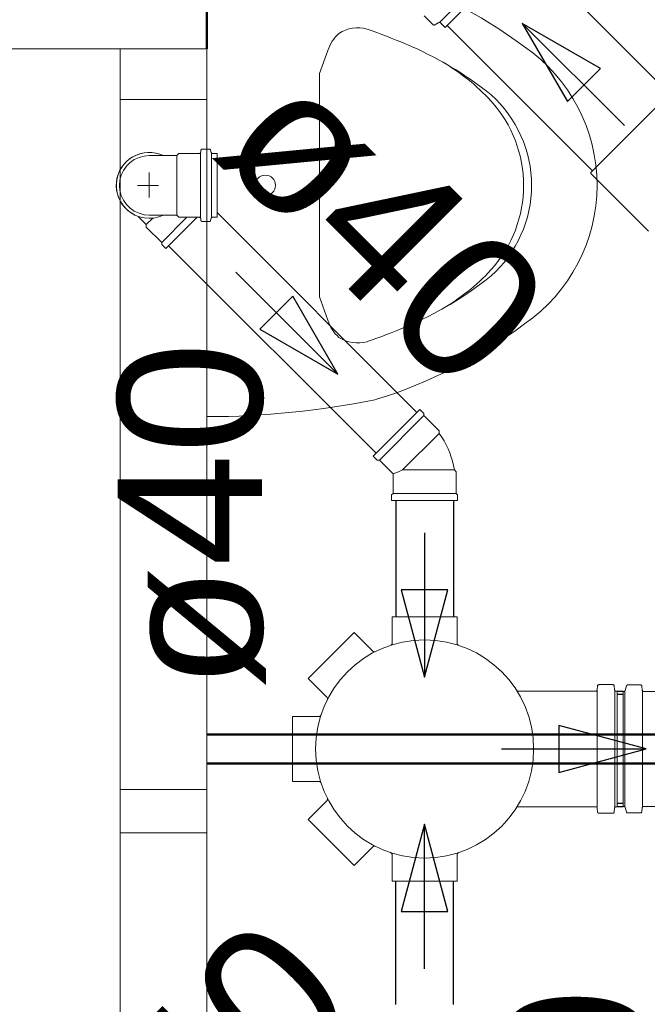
# Model space of a CAD drawing. Header units: millimetres. Extents: x 567 to 934, y -1 to 364.
# Tile 127 of 256: x 617.66 to 618.529, y 108.902 to 110.264. Entities that reach past the tile are written whole.
import ezdxf

# ---------------------------------------------------------------- set-up
doc = ezdxf.new("R2010")
doc.units = ezdxf.units.MM
doc.header["$MEASUREMENT"] = 0
doc.linetypes.add('NULL', pattern=[0])
for name, color, linetype, lineweight in [('A-GLAZ', 7, 'Continuous', 13), ('A-GLAZ-SILL', 7, 'Continuous', 13), ('A-WALL', 7, 'Continuous', 25), ('CV-Condutos', 14, 'Continuous', 25), ('CV-Sentido conduto', 14, 'Continuous', 30), ('CV-Textos conduto', 7, 'Continuous', 9), ('Peças hidrossanitárias', 7, 'Continuous', 13), ('Simbolos', 14, 'Continuous', 20), ('Simbolos_int', 14, 'Continuous', 15), ('TQ-Condutos', 14, 'Continuous', 25), ('TQ-Sentido conduto', 14, 'Continuous', 30), ('TQ-Textos conduto', 7, 'Continuous', 9)]:
    doc.layers.add(name, color=color, linetype=linetype, lineweight=lineweight)
doc.layers.add('ARQ FINA', color=8, linetype='Continuous')
doc.styles.add('Arial', font='arial.ttf')

msp = doc.modelspace()

# ---------------------------------------------------------------- linework, layer by layer
at = {"layer": 'A-GLAZ', "color": 8}
for p, q in [((617.7991, 110.2242), (617.6391, 110.2242)), ((617.7991, 110.2242), (617.9191, 110.2242)), ((617.7991, 106.0842), (617.7991, 110.2242)), ((617.9191, 110.2242), (617.9191, 110.1542)), ((617.9191, 110.1542), (617.7991, 110.1542)), ((617.9191, 109.1992), (617.7991, 109.1992)), ((617.9191, 109.1392), (617.9191, 109.1992)), ((617.7991, 109.1392), (617.9191, 109.1392))]:
    msp.add_line(p, q, dxfattribs=at)
at = {"layer": 'A-GLAZ-SILL', "color": 8}
for p, q in [((617.9191, 110.1542), (617.9191, 109.1992)), ((617.9191, 109.1392), (617.9191, 108.1842))]:
    msp.add_line(p, q, dxfattribs=at)
at = {"layer": 'A-WALL', "color": 8, "lineweight": 50}
for p, q in [((617.9191, 110.2242), (617.9191, 110.7852)), ((618.7791, 109.2752), (617.9191, 109.2752)), ((617.9191, 109.2352), (618.7791, 109.2352))]:
    msp.add_line(p, q, dxfattribs=at)
at = {"layer": 'ARQ FINA', "lineweight": 5}
msp.add_circle((617.9999, 110.0352), 0.0141, dxfattribs=at)
at = {"layer": 'CV-Condutos'}
for p, q in [((618.5597, 110.1621), (618.3584, 110.3633)), ((618.4529, 110.0553), (618.2517, 110.2566))]:
    msp.add_line(p, q, dxfattribs=at)
at = {"layer": 'CV-Sentido conduto'}
for p, q in [((618.3557, 110.2593), (618.4182, 110.1511)), ((618.4639, 110.1968), (618.3557, 110.2593)), ((618.4182, 110.1511), (618.4639, 110.1968))]:
    msp.add_line(p, q, dxfattribs=at)
msp.add_lwpolyline([(618.4971, 110.1179), (618.3557, 110.2593)], dxfattribs=at)
at = {"layer": 'Peças hidrossanitárias', "color": 8}
for p, q in [((618.0863, 110.2219), (618.0749, 110.1899)), ((618.0749, 110.1899), (618.0748, 109.8808)), ((618.0863, 109.8484), (618.0748, 109.8808))]:
    msp.add_line(p, q, dxfattribs=at)
msp.add_circle((617.9999, 110.0352), 0.0141, dxfattribs=at)
for centre, radius, start, end in [((617.9514, 109.6806), 0.6814, 53.2841, 72.7159), ((618.1278, 110.2051), 0.0482, 74.215, 122.8288), ((617.8356, 109.3792), 0.9241, 67.1755, 70.7093), ((618.1401, 110.2038), 0.0567, 132.5851, 161.4149), ((618, 109.7697), 0.5004, 51.3554, 67.1755), ((618.2258, 110.0352), 0.2334, 304.7713, 55.2287), ((618.1025, 109.9602), 0.2842, 42.5024, 59.9006), ((618.1843, 110.0352), 0.1732, 317.4976, 42.5024), ((618.2, 110.0352), 0.1685, 311.8999, 48.1001), ((618, 110.3006), 0.5004, 292.8245, 308.6446), ((618.1032, 110.1095), 0.2833, 299.8172, 317.4976), ((618.1401, 109.8665), 0.0567, 198.5851, 227.4149), ((617.8356, 110.6911), 0.9241, 289.2907, 292.8245), ((617.9514, 110.3897), 0.6814, 287.2841, 306.7159), ((618.1278, 109.8652), 0.0482, 237.1712, 285.785), ((617.9189, 110.8827), 1.1676, 270.0101, 281.6113)]:
    msp.add_arc(centre, radius, start, end, dxfattribs=at)
at = {"layer": 'Simbolos'}
for p, q in [((618.2488, 110.2537), (618.3613, 110.3662)), ((618.2321, 110.2576), (618.2197, 110.27)), ((618.2399, 110.2604), (618.2345, 110.2573)), ((618.2488, 110.2537), (618.2423, 110.2601)), ((618.5618, 110.1642), (618.4508, 110.0532)), ((617.9107, 110.0834), (617.9105, 110.0811)), ((617.9222, 110.0853), (617.9127, 110.0853)), ((617.9242, 110.0838), (617.925, 110.0807)), ((617.8391, 110.0764), (617.8586, 110.0764)), ((617.8586, 110.0764), (617.8772, 110.0764)), ((617.8801, 110.0793), (617.8772, 110.0764)), ((617.9085, 110.0793), (617.8801, 110.0793)), ((617.9331, 110.0793), (617.9269, 110.0793)), ((617.9331, 109.9911), (617.9331, 110.0793)), ((618.4508, 110.0518), (618.4508, 110.0532)), ((618.5306, 109.972), (618.4508, 110.0518)), ((617.8238, 109.9922), (617.8351, 109.9809)), ((617.8391, 109.9939), (617.8586, 109.994)), ((617.8586, 109.994), (617.8772, 109.994)), ((617.862, 109.9478), (617.9053, 109.9911)), ((617.8801, 109.9911), (617.8772, 109.994)), ((617.9085, 109.9911), (617.8801, 109.9911)), ((617.9107, 109.9869), (617.9105, 109.9892)), ((617.9242, 109.9865), (617.925, 109.9896)), ((617.9331, 109.9911), (617.9269, 109.9911)), ((617.8351, 109.9775), (617.8351, 109.9809)), ((617.8564, 109.9562), (617.8351, 109.9775)), ((617.9222, 109.9851), (617.9127, 109.9851)), ((617.8564, 109.9534), (617.8564, 109.9562)), ((617.862, 109.9478), (617.8564, 109.9534)), ((618.1493, 109.6605), (618.2138, 109.725)), ((618.2138, 109.725), (618.2194, 109.7193)), ((618.2194, 109.7193), (618.2194, 109.7165)), ((618.2194, 109.7165), (618.2406, 109.6953)), ((618.2406, 109.6953), (618.2406, 109.6919)), ((618.1493, 109.6605), (618.1549, 109.6548)), ((618.1549, 109.6548), (618.1578, 109.6548)), ((618.1578, 109.6548), (618.1768, 109.6358)), ((618.1768, 109.6089), (618.1768, 109.6358)), ((618.264, 109.6388), (618.2616, 109.6413)), ((618.264, 109.6089), (618.264, 109.6388)), ((618.1748, 109.6069), (618.1768, 109.6089)), ((618.1748, 109.5989), (618.1748, 109.6069)), ((618.266, 109.6069), (618.264, 109.6089)), ((618.266, 109.5989), (618.266, 109.6069)), ((618.1748, 109.5989), (618.266, 109.5989)), ((618.1754, 109.4382), (618.2654, 109.4382)), ((618.1754, 109.4015), (618.1754, 109.4382)), ((618.2654, 109.4015), (618.2654, 109.4382)), ((618.0592, 109.3527), (618.1228, 109.4164)), ((618.0592, 109.3527), (618.1228, 109.4164)), ((618.1488, 109.3904), (618.1228, 109.4164)), ((618.1488, 109.3904), (618.1228, 109.4164)), ((618.0851, 109.3268), (618.0592, 109.3527)), ((618.0851, 109.3268), (618.0592, 109.3527)), ((618.4574, 109.3352), (618.3501, 109.3352)), ((618.4599, 109.3423), (618.4594, 109.337)), ((618.481, 109.3442), (618.4619, 109.3442)), ((618.483, 109.3423), (618.4834, 109.337)), ((618.4954, 109.3352), (618.4854, 109.3352)), ((618.4872, 109.1756), (618.4872, 109.3348)), ((618.4872, 109.3348), (618.4963, 109.3348)), ((618.4954, 109.3352), (618.4954, 109.1752)), ((618.4982, 109.3362), (618.4998, 109.3423)), ((618.5017, 109.3438), (618.5192, 109.3438)), ((618.5217, 109.3366), (618.5212, 109.3419)), ((618.5237, 109.3348), (618.5406, 109.3348)), ((618.0741, 109.3002), (618.0374, 109.3002)), ((618.0374, 109.2102), (618.0374, 109.3002)), ((618.0374, 109.2102), (618.0374, 109.3002)), ((618.0741, 109.3002), (618.0374, 109.3002)), ((618.0741, 109.2102), (618.0374, 109.2102)), ((618.0741, 109.2102), (618.0374, 109.2102)), ((618.0851, 109.1835), (618.0592, 109.1576)), ((618.0851, 109.1835), (618.0592, 109.1576)), ((618.4574, 109.1752), (618.3501, 109.1752)), ((618.4599, 109.168), (618.4594, 109.1733)), ((618.483, 109.168), (618.4834, 109.1733)), ((618.4954, 109.1752), (618.4854, 109.1752)), ((618.4872, 109.1756), (618.4963, 109.1756)), ((618.4982, 109.1741), (618.4998, 109.168)), ((618.5217, 109.1737), (618.5212, 109.1684)), ((618.5237, 109.1756), (618.5406, 109.1756)), ((618.1228, 109.0939), (618.0592, 109.1576)), ((618.1228, 109.0939), (618.0592, 109.1576)), ((618.481, 109.1662), (618.4619, 109.1662)), ((618.5017, 109.1666), (618.5192, 109.1666)), ((618.1488, 109.1199), (618.1228, 109.0939)), ((618.1488, 109.1199), (618.1228, 109.0939)), ((618.1754, 109.1088), (618.1754, 109.0722)), ((618.1754, 109.1088), (618.1754, 109.0722)), ((618.2654, 109.1088), (618.2654, 109.0722)), ((618.2654, 109.1088), (618.2654, 109.0722)), ((618.2654, 109.0722), (618.1754, 109.0722)), ((618.2654, 109.0722), (618.1754, 109.0722))]:
    msp.add_line(p, q, dxfattribs=at)
for points in [[(618.2423, 110.2601), (618.2421, 110.2603), (618.2419, 110.2604), (618.2416, 110.2606), (618.2413, 110.2606), (618.241, 110.2607), (618.2408, 110.2607), (618.2405, 110.2606), (618.2402, 110.2605), (618.2399, 110.2604)], [(618.2321, 110.2576), (618.2323, 110.2574), (618.2326, 110.2573), (618.2328, 110.2571), (618.2331, 110.2571), (618.2334, 110.257), (618.2337, 110.257), (618.234, 110.2571), (618.2343, 110.2572), (618.2345, 110.2573)], [(617.9127, 110.0853), (617.9123, 110.0852), (617.912, 110.0851), (617.9117, 110.085), (617.9114, 110.0848), (617.9112, 110.0846), (617.911, 110.0844), (617.9108, 110.0841), (617.9107, 110.0838), (617.9107, 110.0834)], [(617.9242, 110.0838), (617.9241, 110.084), (617.9239, 110.0843), (617.9238, 110.0845), (617.9236, 110.0848), (617.9233, 110.0849), (617.9231, 110.0851), (617.9228, 110.0852), (617.9225, 110.0852), (617.9222, 110.0853)], [(617.8391, 110.0763), (617.832, 110.0757), (617.825, 110.0739), (617.8185, 110.0708), (617.8126, 110.0667), (617.8076, 110.0616), (617.8035, 110.0557), (617.8004, 110.0492), (617.7986, 110.0423), (617.7979, 110.0352), (617.7986, 110.028), (617.8004, 110.0211), (617.8035, 110.0146), (617.8076, 110.0087), (617.8126, 110.0036), (617.8185, 109.9995), (617.825, 109.9965), (617.832, 109.9946), (617.8391, 109.994)], [(617.9085, 110.0793), (617.9088, 110.0793), (617.9091, 110.0794), (617.9094, 110.0795), (617.9097, 110.0797), (617.91, 110.0799), (617.9102, 110.0802), (617.9103, 110.0805), (617.9104, 110.0808), (617.9105, 110.0811)], [(617.925, 110.0807), (617.9251, 110.0805), (617.9252, 110.0802), (617.9254, 110.08), (617.9256, 110.0798), (617.9258, 110.0796), (617.9261, 110.0795), (617.9263, 110.0793), (617.9266, 110.0793), (617.9269, 110.0793)], [(617.9105, 109.9892), (617.9104, 109.9896), (617.9103, 109.9899), (617.9102, 109.9902), (617.91, 109.9904), (617.9097, 109.9906), (617.9094, 109.9908), (617.9091, 109.9909), (617.9088, 109.991), (617.9085, 109.9911)], [(617.9269, 109.9911), (617.9266, 109.991), (617.9263, 109.991), (617.9261, 109.9909), (617.9258, 109.9907), (617.9256, 109.9906), (617.9254, 109.9903), (617.9252, 109.9901), (617.9251, 109.9898), (617.925, 109.9896)], [(617.9107, 109.9869), (617.9107, 109.9866), (617.9108, 109.9863), (617.911, 109.986), (617.9112, 109.9857), (617.9114, 109.9855), (617.9117, 109.9853), (617.912, 109.9852), (617.9123, 109.9851), (617.9127, 109.9851)], [(617.9222, 109.9851), (617.9225, 109.9851), (617.9228, 109.9851), (617.9231, 109.9852), (617.9233, 109.9854), (617.9236, 109.9856), (617.9238, 109.9858), (617.9239, 109.986), (617.9241, 109.9863), (617.9242, 109.9865)], [(618.2616, 109.6413), (618.2605, 109.6473), (618.2591, 109.6533), (618.2573, 109.6592), (618.2553, 109.665), (618.2529, 109.6706), (618.2503, 109.6762), (618.2473, 109.6816), (618.2441, 109.6868), (618.2406, 109.6919)], [(618.1488, 109.3905), (618.1491, 109.3902), (618.1494, 109.39), (618.1498, 109.3898), (618.1502, 109.3897), (618.1506, 109.3896), (618.151, 109.3896), (618.1515, 109.3896), (618.1519, 109.3897), (618.1522, 109.3899)], [(618.1733, 109.3986), (618.1737, 109.3988), (618.1741, 109.399), (618.1744, 109.3993), (618.1747, 109.3996), (618.175, 109.3999), (618.1752, 109.4003), (618.1753, 109.4007), (618.1754, 109.4011), (618.1754, 109.4015)], [(618.2654, 109.4015), (618.2654, 109.4011), (618.2655, 109.4007), (618.2657, 109.4003), (618.2659, 109.3999), (618.2661, 109.3996), (618.2664, 109.3993), (618.2667, 109.399), (618.2671, 109.3988), (618.2675, 109.3986)], [(618.3476, 109.3365), (618.3478, 109.3363), (618.348, 109.336), (618.3483, 109.3358), (618.3485, 109.3356), (618.3488, 109.3355), (618.3491, 109.3353), (618.3495, 109.3352), (618.3498, 109.3352), (618.3501, 109.3352)], [(618.4574, 109.3352), (618.4577, 109.3352), (618.4581, 109.3353), (618.4584, 109.3354), (618.4586, 109.3356), (618.4589, 109.3358), (618.4591, 109.3361), (618.4592, 109.3363), (618.4593, 109.3367), (618.4594, 109.337)], [(618.4619, 109.3442), (618.4615, 109.3441), (618.4612, 109.3441), (618.4609, 109.3439), (618.4606, 109.3437), (618.4604, 109.3435), (618.4602, 109.3433), (618.46, 109.343), (618.4599, 109.3427), (618.4599, 109.3423)], [(618.4829, 109.3423), (618.4829, 109.3427), (618.4828, 109.343), (618.4826, 109.3433), (618.4824, 109.3435), (618.4822, 109.3437), (618.4819, 109.3439), (618.4816, 109.3441), (618.4813, 109.3441), (618.481, 109.3442)], [(618.4834, 109.337), (618.4835, 109.3367), (618.4836, 109.3363), (618.4837, 109.3361), (618.4839, 109.3358), (618.4842, 109.3356), (618.4845, 109.3354), (618.4848, 109.3353), (618.4851, 109.3352), (618.4854, 109.3352)], [(618.4963, 109.3348), (618.4966, 109.3348), (618.4968, 109.3348), (618.4971, 109.3349), (618.4974, 109.3351), (618.4976, 109.3353), (618.4978, 109.3355), (618.498, 109.3357), (618.4981, 109.336), (618.4982, 109.3362)], [(618.5017, 109.3438), (618.5015, 109.3437), (618.5012, 109.3437), (618.5009, 109.3436), (618.5007, 109.3434), (618.5004, 109.3433), (618.5002, 109.343), (618.5, 109.3428), (618.4999, 109.3426), (618.4998, 109.3423)], [(618.5212, 109.3419), (618.5212, 109.3423), (618.5211, 109.3426), (618.5209, 109.3429), (618.5207, 109.3431), (618.5205, 109.3433), (618.5202, 109.3435), (618.5199, 109.3437), (618.5196, 109.3437), (618.5192, 109.3438)], [(618.5217, 109.3366), (618.5218, 109.3363), (618.5219, 109.3359), (618.522, 109.3357), (618.5222, 109.3354), (618.5225, 109.3352), (618.5227, 109.335), (618.523, 109.3349), (618.5234, 109.3348), (618.5237, 109.3348)], [(618.0857, 109.3233), (618.0858, 109.3237), (618.0859, 109.3241), (618.086, 109.3245), (618.086, 109.3249), (618.0859, 109.3254), (618.0858, 109.3258), (618.0856, 109.3261), (618.0854, 109.3265), (618.0851, 109.3268)], [(618.0741, 109.3002), (618.0745, 109.3002), (618.0749, 109.3003), (618.0753, 109.3004), (618.0757, 109.3006), (618.076, 109.3009), (618.0763, 109.3011), (618.0766, 109.3015), (618.0768, 109.3018), (618.0769, 109.3022)], [(618.0769, 109.2081), (618.0768, 109.2085), (618.0766, 109.2088), (618.0763, 109.2092), (618.076, 109.2095), (618.0757, 109.2097), (618.0753, 109.2099), (618.0749, 109.21), (618.0745, 109.2101), (618.0741, 109.2102)], [(618.0851, 109.1835), (618.0854, 109.1838), (618.0856, 109.1842), (618.0858, 109.1846), (618.0859, 109.185), (618.086, 109.1854), (618.086, 109.1858), (618.0859, 109.1862), (618.0858, 109.1866), (618.0857, 109.187)], [(618.3501, 109.1752), (618.3498, 109.1751), (618.3495, 109.1751), (618.3491, 109.175), (618.3488, 109.1749), (618.3485, 109.1747), (618.3483, 109.1745), (618.348, 109.1743), (618.3478, 109.174), (618.3476, 109.1738)], [(618.4594, 109.1733), (618.4593, 109.1737), (618.4592, 109.174), (618.4591, 109.1743), (618.4589, 109.1745), (618.4586, 109.1747), (618.4584, 109.1749), (618.4581, 109.1751), (618.4577, 109.1751), (618.4574, 109.1752)], [(618.4854, 109.1752), (618.4851, 109.1751), (618.4848, 109.1751), (618.4845, 109.1749), (618.4842, 109.1747), (618.4839, 109.1745), (618.4837, 109.1743), (618.4836, 109.174), (618.4835, 109.1737), (618.4834, 109.1733)], [(618.4982, 109.1741), (618.4981, 109.1744), (618.498, 109.1746), (618.4978, 109.1748), (618.4976, 109.1751), (618.4974, 109.1752), (618.4971, 109.1754), (618.4968, 109.1755), (618.4966, 109.1755), (618.4963, 109.1756)], [(618.5237, 109.1756), (618.5234, 109.1755), (618.523, 109.1755), (618.5227, 109.1753), (618.5225, 109.1751), (618.5222, 109.1749), (618.522, 109.1747), (618.5219, 109.1744), (618.5218, 109.1741), (618.5217, 109.1737)], [(618.4599, 109.168), (618.4599, 109.1677), (618.46, 109.1673), (618.4602, 109.1671), (618.4604, 109.1668), (618.4606, 109.1666), (618.4609, 109.1664), (618.4612, 109.1663), (618.4615, 109.1662), (618.4619, 109.1662)], [(618.481, 109.1662), (618.4813, 109.1662), (618.4816, 109.1663), (618.4819, 109.1664), (618.4822, 109.1666), (618.4824, 109.1668), (618.4826, 109.1671), (618.4828, 109.1673), (618.4829, 109.1677), (618.4829, 109.168)], [(618.4998, 109.168), (618.4999, 109.1678), (618.5, 109.1675), (618.5002, 109.1673), (618.5004, 109.1671), (618.5007, 109.1669), (618.5009, 109.1667), (618.5012, 109.1666), (618.5015, 109.1666), (618.5017, 109.1666)], [(618.5192, 109.1666), (618.5196, 109.1666), (618.5199, 109.1667), (618.5202, 109.1668), (618.5205, 109.167), (618.5207, 109.1672), (618.5209, 109.1675), (618.5211, 109.1677), (618.5212, 109.1681), (618.5212, 109.1684)], [(618.1522, 109.1204), (618.1519, 109.1206), (618.1515, 109.1207), (618.151, 109.1207), (618.1506, 109.1207), (618.1502, 109.1207), (618.1498, 109.1205), (618.1494, 109.1204), (618.1491, 109.1201), (618.1488, 109.1199)], [(618.1754, 109.1088), (618.1754, 109.1093), (618.1753, 109.1097), (618.1752, 109.1101), (618.175, 109.1104), (618.1747, 109.1108), (618.1744, 109.1111), (618.1741, 109.1113), (618.1737, 109.1115), (618.1733, 109.1117)], [(618.2675, 109.1117), (618.2671, 109.1115), (618.2667, 109.1113), (618.2664, 109.1111), (618.2661, 109.1108), (618.2659, 109.1104), (618.2657, 109.1101), (618.2655, 109.1097), (618.2654, 109.1093), (618.2654, 109.1088)]]:
    msp.add_lwpolyline(points, dxfattribs=at)
msp.add_circle((618.2204, 109.2552), 0.151, dxfattribs=at)
at = {"layer": 'Simbolos_int'}
for p, q in [((618.2413, 110.2612), (618.3538, 110.3738)), ((617.8772, 110.0764), (617.8772, 109.994)), ((617.9103, 110.0793), (617.9103, 109.9911)), ((617.9254, 110.0793), (617.9254, 109.9911)), ((617.8391, 110.0186), (617.8391, 110.0529)), ((617.823, 110.0352), (617.852, 110.0352)), ((617.8351, 109.9809), (617.8441, 109.9898)), ((617.8564, 109.9562), (617.8912, 109.9911)), ((618.2194, 109.7165), (618.1578, 109.6548)), ((618.19, 109.6413), (618.2406, 109.6919)), ((618.1842, 109.6388), (618.1768, 109.6358)), ((618.19, 109.6413), (618.1842, 109.6388)), ((618.2616, 109.6413), (618.19, 109.6413)), ((618.1768, 109.6089), (618.264, 109.6089)), ((618.4593, 109.1752), (618.4593, 109.3352)), ((618.4836, 109.1752), (618.4836, 109.3352)), ((618.4978, 109.1756), (618.4978, 109.3348)), ((618.5219, 109.1756), (618.5219, 109.3348))]:
    msp.add_line(p, q, dxfattribs=at)
for points in [[(617.8587, 110.0764), (617.8536, 110.0784), (617.8483, 110.0798), (617.8429, 110.0806), (617.8374, 110.0807), (617.832, 110.0802), (617.8266, 110.079), (617.8215, 110.0772), (617.8165, 110.0748), (617.812, 110.0718), (617.8078, 110.0683), (617.804, 110.0643), (617.8008, 110.0599), (617.7981, 110.0551), (617.796, 110.0501), (617.7945, 110.0448), (617.7937, 110.0394), (617.7935, 110.0339), (617.794, 110.0285), (617.7951, 110.0231), (617.7969, 110.0179), (617.7993, 110.013), (617.8022, 110.0084), (617.8057, 110.0041), (617.8096, 110.0004), (617.814, 109.9971), (617.8188, 109.9944), (617.8238, 109.9922)], [(617.8587, 110.0764), (617.8523, 110.0788), (617.8457, 110.0803), (617.8389, 110.0808), (617.8321, 110.0802), (617.8255, 110.0787), (617.8192, 110.0762), (617.8133, 110.0728), (617.808, 110.0685), (617.8034, 110.0635), (617.7996, 110.0579), (617.7966, 110.0518), (617.7946, 110.0453), (617.7936, 110.0386), (617.7936, 110.0318), (617.7946, 110.025), (617.7966, 110.0185), (617.7996, 110.0124), (617.8034, 110.0068), (617.808, 110.0018), (617.8133, 109.9976), (617.8192, 109.9941), (617.8255, 109.9916), (617.8321, 109.9901), (617.8389, 109.9896), (617.8457, 109.99), (617.8523, 109.9915), (617.8587, 109.994)]]:
    msp.add_lwpolyline(points, dxfattribs=at)
at = {"layer": 'TQ-Condutos'}
for p, q in [((617.9331, 109.9977), (618.2098, 109.721)), ((617.866, 109.9517), (618.1532, 109.6645)), ((618.1804, 109.5989), (618.1804, 109.4382)), ((618.2604, 109.5989), (618.2604, 109.4382)), ((618.4954, 109.3307), (618.4872, 109.3307)), ((618.4954, 109.1797), (618.4872, 109.1797)), ((618.1804, 108.9017), (618.1804, 109.0722)), ((618.2604, 108.9017), (618.2604, 109.0722))]:
    msp.add_line(p, q, dxfattribs=at)
at = {"layer": 'TQ-Sentido conduto'}
for p, q in [((618.038, 109.882), (617.9922, 109.8363)), ((618.1005, 109.7738), (618.038, 109.882)), ((617.9922, 109.8363), (618.1005, 109.7738)), ((618.2528, 109.4752), (618.1881, 109.4752)), ((618.1881, 109.4752), (618.2204, 109.3545)), ((618.2204, 109.3545), (618.2528, 109.4752)), ((618.527, 109.2552), (618.4063, 109.2875)), ((618.4063, 109.2875), (618.4063, 109.2228)), ((618.4063, 109.2228), (618.527, 109.2552)), ((618.2204, 109.151), (618.1881, 109.0302)), ((618.2528, 109.0302), (618.2204, 109.151)), ((618.1881, 109.0302), (618.2528, 109.0302))]:
    msp.add_line(p, q, dxfattribs=at)
for points in [[(617.959, 109.9152), (618.1005, 109.7738)], [(618.2204, 109.5545), (618.2204, 109.3545)], [(618.327, 109.2552), (618.527, 109.2552)], [(618.2204, 108.951), (618.2204, 109.151)]]:
    msp.add_lwpolyline(points, dxfattribs=at)

# ---------------------------------------------------------------- texts
at = {"layer": 'CV-Textos conduto', "linetype": 'NULL', "insert": (618.5354, 108.6824), "char_height": 0.2, "width": 0.962805, "attachment_point": 8, "rotation": 90.0002, "line_spacing_factor": 0.6, "style": 'Arial'}
msp.add_mtext('ø50', dxfattribs=at)
at = {"layer": 'TQ-Textos conduto', "linetype": 'NULL', "char_height": 0.2, "width": 0.962805, "attachment_point": 8, "line_spacing_factor": 0.6, "style": 'Arial'}
for insert, rotation in [((618.0922, 109.9069), 314.9999), ((618.0009, 109.5782), 90.0002), ((617.9673, 108.7185), 45.0001)]:
    msp.add_mtext('ø40', dxfattribs=dict(at, insert=insert, rotation=rotation))

doc.saveas('drawing.dxf')
